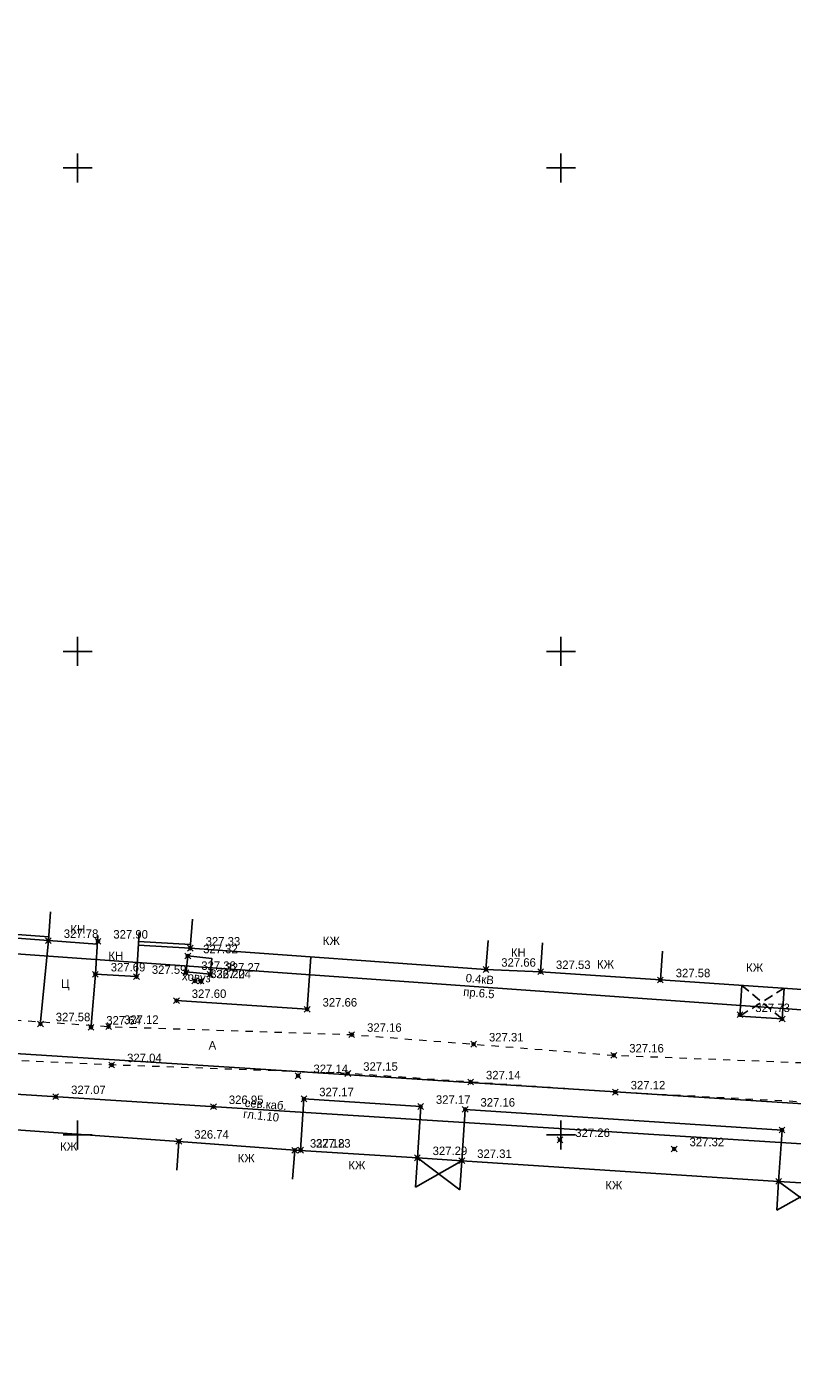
# Model space of a CAD drawing. Header units: metres. Extents: x 705573 to 711566, y 4301675 to 4311183.
# Tile 249 of 256: x 708423 to 708502, y 4310707 to 4310846. Entities that reach past the tile are written whole.
import ezdxf

# ---------------------------------------------------------------- set-up
doc = ezdxf.new("R2010")
doc.units = ezdxf.units.M
doc.header["$LTSCALE"] = 0.5
doc.header["$PDMODE"] = 35
doc.header["$PDSIZE"] = 0.3
for name, pattern in [('Auto_Street_NotBorder_Line_m1', [3, 1.5, -1.5]), ('ДОРОГИ_СТРОЯЩ', [9, 8, -1]), ('НАВЕС_ОПОРЫ', [3, 2, -1])]:
    doc.linetypes.add(name, pattern=pattern)
for name, color, linetype in [('(001) Сетка', 92, 'Continuous'), ('(004) Точки рельефа', 7, 'Continuous'), ('(007) Здания', 7, 'Continuous'), ('(017) Канализация', 33, 'KANALIS_K_1'), ('(019) Связь', 3, 'ИК_КАБ_СВЯЗИ'), ('(022) Возд. Линии', 7, 'Continuous'), ('(025) Дорога', 7, 'Continuous'), ('(027) Гидрография', 7, 'Continuous'), ('(040) Ограда', 7, 'Continuous')]:
    doc.layers.add(name, color=color, linetype=linetype)
doc.layers.add('AUTO#_ROADS_EXIST_L', color=7, linetype='Continuous', lineweight=15, true_color=0x000000)
doc.styles.add('BM-431', font='txt')
doc.styles.add('D-431', font='txt')
doc.styles.add('P-131', font='txt')
doc.styles.get("Standard").update_dxf_attribs({"font": 'times.ttf'})
doc.linetypes.add('KANALIS_K_1', pattern='A,1,[">",Standard,S=1.8,R=0,X=-0.9,Y=-0.9],3,-1,["К",Standard,S=1.8,R=0,X=-0.9,Y=-0.9],-1,10', length=16)
doc.linetypes.add('ИК_КАБ_СВЯЗИ', pattern='A,4,["o",Standard,S=0.5,R=0,X=0,Y=-0.125],4,-2', length=10)
doc.linetypes.add('ОГРАДА_ГЛИН', pattern='A,4,["|",Standard,S=0.8,R=0,X=0,Y=-0.8],0.5,["|",Standard,S=0.8,R=0,X=0,Y=-0.8],3.5', length=8)
doc.linetypes.add('ОГРАДА_М_1М', pattern='A,2.5,["о",Standard,S=1,R=0,X=0,Y=-0.35],0.5,["0",Standard,S=0.5,R=0,X=-0.3,Y=-0.25],2.5', length=5.5)

# ---------------------------------------------------------------- blocks, each defined once
blk = doc.blocks.new('Setka')
at = {"layer": '(001) Сетка'}
for p, q in [((0, 1.5), (0, -1.5)), ((-1.5, 0), (1.5, 0))]:
    blk.add_line(p, q, dxfattribs=at)

msp = doc.modelspace()

# ---------------------------------------------------------------- linework, layer by layer
at = {"layer": '(007) Здания', "flags": 128}
for points, elevation in [([(708430.48, 4310751.13), (708425.44, 4310751.5), (708425.67, 4310754.49)], 327.53), ([(708470.92, 4310751.5), (708470.71, 4310748.51), (708440.12, 4310750.71), (708440.34, 4310753.7)], 327.33), ([(708434.82, 4310752.33), (708434.56, 4310747.77), (708430.3, 4310748.02), (708430.54, 4310752.01)], 327.69), ([(708488.96, 4310750.42), (708488.75, 4310747.43), (708476.36, 4310748.28), (708476.57, 4310751.27)], 327.53), ([(708488.75, 4310747.43), (708506.47, 4310746.25), (708506.67, 4310749.24)], 327.53), ([(708470.71, 4310748.51), (708476.36, 4310748.28)], 327.33), ([(708501.56, 4310746.58), (708501.35, 4310743.4), (708496.97, 4310743.69), (708497.18, 4310746.87)], 327.73), ([(708415.36, 4310732.42), (708438.94, 4310730.74), (708438.73, 4310727.75)], 327.2), ([(708438.94, 4310730.74), (708450.92, 4310729.81), (708450.69, 4310726.82)], 326.75), ([(708450.92, 4310729.81), (708463.61, 4310729.04), (708463.42, 4310726)], 326.75), ([(708463.42, 4310726), (708468.21, 4310728.74), (708463.61, 4310729.04), (708468.02, 4310725.74)], 326.75), ([(708500.8, 4310723.61), (708500.99, 4310726.6), (708468.21, 4310728.74), (708468.02, 4310725.74)], 327.23), ([(708500.8, 4310723.61), (708505.63, 4310726.31), (708500.99, 4310726.6), (708505.44, 4310723.31)], 327.23)]:
    msp.add_lwpolyline(points, dxfattribs=dict(at, elevation=elevation))
at = {"layer": '(007) Здания', "linetype": 'НАВЕС_ОПОРЫ', "elevation": 327.73}
for points in [[(708496.97, 4310743.69), (708501.56, 4310746.58)], [(708501.35, 4310743.4), (708497.18, 4310746.87)]]:
    msp.add_lwpolyline(points, dxfattribs=at)
at = {"layer": '(017) Канализация', "linetype": 'KANALIS_K_1', "elevation": 327.94, "flags": 128}
msp.add_lwpolyline([(708378.1, 4310845.98), (708372.87, 4310784.1), (708369.62, 4310743.16), (708644.93, 4310725.57), (708692.08, 4310723.32), (708746.15, 4310722.33), (708878.28, 4310715.98)], dxfattribs=at)
at = {"layer": '(019) Связь', "elevation": 327.49, "flags": 128}
msp.add_lwpolyline([(708847.34, 4310713.49), (708654.54, 4310720.95), (708654.54, 4310720.95), (708376.16, 4310738.5), (708358.89, 4310739.3)], dxfattribs=at)
at = {"layer": '(022) Возд. Линии', "elevation": 328.27, "flags": 128}
msp.add_lwpolyline([(708400.13, 4310717.96), (708400.89, 4310735.33), (708413.34, 4310750.76), (708513.52, 4310743.62), (708543.41, 4310741.79), (708551, 4310743.28)], dxfattribs=at)
at = {"layer": '(025) Дорога'}
for points, elevation in [([(708424.64, 4310743.1), (708425.44, 4310751.5)], 327.58), ([(708429.86, 4310742.73), (708430.3, 4310748.02)], 327.64)]:
    msp.add_lwpolyline(points, dxfattribs=dict(at, elevation=elevation))
at = {"layer": '(027) Гидрография', "color": 0, "linetype": 'ByBlock', "elevation": 327.32}
msp.add_lwpolyline([(708439.86, 4310749.91), (708439.69, 4310748.27), (708442.17, 4310748.01), (708442.35, 4310749.64)], close=True, dxfattribs=at)
at = {"layer": '(040) Ограда', "flags": 128}
for points, elevation in [([(708414.7, 4310752.29), (708425.44, 4310751.5)], 327.53), ([(708440.15, 4310751.11), (708434.77, 4310751.42)], 327.33)]:
    msp.add_lwpolyline(points, dxfattribs=dict(at, elevation=elevation))
at = {"layer": '(040) Ограда', "linetype": 'ОГРАДА_ГЛИН', "flags": 128}
for points, elevation in [([(708414.73, 4310752.69), (708425.47, 4310751.9)], 327.53), ([(708440.12, 4310750.71), (708434.75, 4310751.02)], 327.33)]:
    msp.add_lwpolyline(points, dxfattribs=dict(at, elevation=elevation))
at = {"layer": '(040) Ограда', "linetype": 'ОГРАДА_М_1М', "flags": 128}
for points, elevation in [([(708438.69, 4310745.29), (708452.21, 4310744.4), (708452.6, 4310749.81)], 327.6), ([(708463.61, 4310729.04), (708463.96, 4310734.34), (708451.88, 4310735.13), (708451.53, 4310729.82)], 326.75), ([(708500.99, 4310726.6), (708501.34, 4310731.91), (708468.56, 4310734.04), (708468.21, 4310728.74)], 327.23)]:
    msp.add_lwpolyline(points, dxfattribs=dict(at, elevation=elevation))
at = {"color": 0, "linetype": 'ByBlock', "lineweight": -2, "transparency": 16777216}
for p in [(708425.44, 4310751.5, 327.78), (708430.57, 4310751.43, 327.9), (708440.12, 4310750.71, 327.33), (708439.86, 4310749.91, 327.32), (708430.3, 4310748.02, 327.69), (708434.56, 4310747.77, 327.59), (708439.68, 4310748.19, 327.38), (708440.59, 4310747.33, 326.2), (708441.22, 4310747.32, 327.24), (708442.17, 4310748.01, 327.27), (708470.71, 4310748.51, 327.66), (708476.36, 4310748.28, 327.53), (708488.75, 4310747.43, 327.58), (708438.69, 4310745.29, 327.6), (708452.21, 4310744.4, 327.66), (708496.98, 4310743.83, 327.73), (708501.35, 4310743.4, 327.83), (708424.62, 4310742.88, 327.58), (708429.85, 4310742.53, 327.64), (708431.67, 4310742.61, 327.12), (708456.82, 4310741.78, 327.17), (708469.43, 4310740.79, 327.31), (708483.94, 4310739.64, 327.17), (708431.99, 4310738.64, 327.04), (708451.27, 4310737.52, 327.14), (708456.42, 4310737.76, 327.15), (708469.12, 4310736.87, 327.14), (708426.2, 4310735.35, 327.07), (708451.88, 4310735.13, 327.17), (708484.09, 4310735.83, 327.12), (708442.52, 4310734.32, 326.95), (708463.95, 4310734.34, 327.17), (708468.56, 4310734.04, 327.16), (708438.94, 4310730.74, 326.75), (708478.36, 4310730.9, 327.26), (708501.34, 4310731.91, 327.31), (708450.92, 4310729.81, 327.18), (708451.53, 4310729.82, 327.23), (708490.18, 4310729.95, 327.32), (708463.6, 4310729.04, 327.29), (708468.21, 4310728.74, 327.31), (708500.99, 4310726.6, 327.45)]:
    msp.add_point(p, dxfattribs=at)
at = {"layer": 'AUTO#_ROADS_EXIST_L', "color": 0, "linetype": 'Auto_Street_NotBorder_Line_m1', "lineweight": 15, "elevation": 327.29, "flags": 128}
msp.add_lwpolyline([(708414.27, 4310845.3), (708410.11, 4310845.3), (708405.24, 4310843.99), (708403.19, 4310841.46), (708398.39, 4310775.63), (708396.03, 4310745.08), (708431.67, 4310742.61), (708456.82, 4310741.78), (708483.94, 4310739.64), (708505.21, 4310738.81), (708550.98, 4310735.78), (708573.77, 4310734.17), (708596.58, 4310733.24), (708614.76, 4310732.25), (708632.71, 4310731.5), (708633.76, 4310732.84), (708634.09, 4310734.36), (708634.35, 4310756.21)], dxfattribs=at)
at = {"layer": 'AUTO#_ROADS_EXIST_L', "linetype": 'Auto_Street_NotBorder_Line_m1', "lineweight": 15, "elevation": 327.39, "flags": 128}
msp.add_lwpolyline([(708658.86, 4310706.78), (708658.67, 4310721.72), (708658.08, 4310723.96), (708656.12, 4310726.49), (708644.49, 4310726.91), (708615.03, 4310728.06), (708595.92, 4310728.9), (708573.7, 4310729.99), (708550.42, 4310732.04), (708505.28, 4310734.71), (708484.09, 4310735.83), (708456.42, 4310737.76), (708431.99, 4310738.64), (708398.07, 4310740.14), (708397.3, 4310722.6)], dxfattribs=at)

# ---------------------------------------------------------------- block references
at = {"layer": '(001) Сетка'}
for p in [(708428.46, 4310831.4), (708478.46, 4310831.4), (708428.46, 4310781.4), (708478.46, 4310781.4), (708428.46, 4310731.4), (708478.46, 4310731.4)]:
    msp.add_blockref('Setka', p, dxfattribs=at)

# ---------------------------------------------------------------- texts
at = {"layer": '(004) Точки рельефа', "style": 'D-431'}
for s, p in [('327.78', (708427.03, 4310751.78, 327.78)), ('327.90', (708432.16, 4310751.71, 327.9)), ('327.33', (708441.71, 4310750.99, 327.33)), ('327.32', (708441.45, 4310750.19, 327.32)), ('327.69', (708431.89, 4310748.31, 327.69)), ('327.38', (708441.26, 4310748.47, 327.38)), ('327.27', (708443.76, 4310748.29, 327.27)), ('327.66', (708472.29, 4310748.8, 327.66)), ('327.53', (708477.95, 4310748.56, 327.53)), ('327.59', (708436.14, 4310748.06, 327.59)), ('326.20', (708442.18, 4310747.62, 326.2)), ('327.24', (708442.81, 4310747.6, 327.24)), ('327.58', (708490.34, 4310747.71, 327.58)), ('327.60', (708440.27, 4310745.57, 327.6)), ('327.66', (708453.8, 4310744.68, 327.66)), ('327.73', (708498.57, 4310744.11, 327.73)), ('327.58', (708426.2, 4310743.16, 327.58)), ('327.64', (708431.43, 4310742.82, 327.64)), ('327.12', (708433.26, 4310742.89, 327.12)), ('327.16', (708458.41, 4310742.07, 327.17)), ('327.31', (708471.02, 4310741.07, 327.31)), ('327.16', (708485.53, 4310739.93, 327.17)), ('327.04', (708433.58, 4310738.93, 327.04)), ('327.14', (708452.86, 4310737.8, 327.14)), ('327.15', (708458.01, 4310738.04, 327.15)), ('327.14', (708470.71, 4310737.15, 327.14)), ('327.07', (708427.79, 4310735.63, 327.07)), ('327.12', (708485.68, 4310736.11, 327.12)), ('326.95', (708444.11, 4310734.6, 326.95)), ('327.17', (708453.46, 4310735.41, 327.17)), ('327.17', (708465.53, 4310734.62, 327.17)), ('327.16', (708470.14, 4310734.33, 327.16)), ('326.74', (708440.53, 4310731.02, 326.75)), ('327.18', (708452.5, 4310730.09, 327.18)), ('327.23', (708453.12, 4310730.1, 327.23)), ('327.26', (708479.95, 4310731.19, 327.26)), ('327.32', (708491.77, 4310730.23, 327.32)), ('327.29', (708465.19, 4310729.32, 327.29)), ('327.31', (708469.8, 4310729.02, 327.31))]:
    msp.add_text(s, height=0.875, dxfattribs=at).set_placement(p)
at = {"layer": '(007) Здания', "style": 'P-131'}
for s, p in [('КН', (708427.71, 4310752.22)), ('КЖ', (708453.83, 4310751.04)), ('КН', (708431.65, 4310749.49)), ('КН', (708473.29, 4310749.83)), ('КЖ', (708482.19, 4310748.61)), ('КЖ', (708497.62, 4310748.27)), ('КЖ', (708426.65, 4310729.77)), ('КЖ', (708445.02, 4310728.56)), ('КЖ', (708456.47, 4310727.83)), ('КЖ', (708483.05, 4310725.76))]:
    msp.add_text(s, height=0.88, dxfattribs=at).set_placement(p)
at = {"layer": '(019) Связь', "color": 0, "linetype": 'Continuous', "style": 'D-431'}
for s, rotation, p in [('гл.1.10', 353.7495, (708445.56, 4310733.17)), ('сев.каб.', 355.462, (708445.72, 4310734.31))]:
    msp.add_text(s, height=0.875, rotation=rotation, dxfattribs=at).set_placement(p)
at = {"layer": '(022) Возд. Линии', "style": 'BM-431'}
for s, p in [('0.4кВ', (708468.58, 4310747.21, 328.27)), ('пр.6.5', (708468.33, 4310745.79, 328.27))]:
    msp.add_text(s, height=0.875, rotation=355.1132, dxfattribs=at).set_placement(p)
at = {"layer": '(025) Дорога', "linetype": 'ДОРОГИ_СТРОЯЩ', "style": 'BM-431'}
for s, p in [('Ц', (708426.76, 4310746.61)), ('A', (708442.02, 4310740.23))]:
    msp.add_text(s, height=0.875, dxfattribs=at).set_placement(p)
at = {"layer": '(027) Гидрография', "color": 0, "linetype": 'ByBlock', "style": 'BM-431'}
msp.add_text('ховуз', height=0.875, rotation=355.3584, dxfattribs=at).set_placement((708439.24, 4310747.41))

doc.saveas('drawing.dxf')
